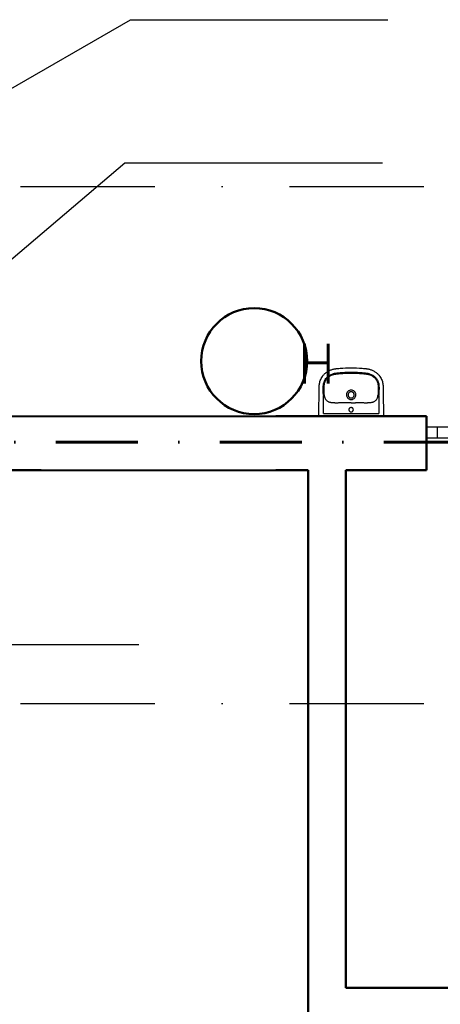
# Model space of a CAD drawing. Header units: millimetres. Extents: x 2886542 to 7567581, y -792623 to 134766.
# Tile 27 of 256: x 3923047 to 3926957, y -355524 to -346377. Entities that reach past the tile are written whole.
import ezdxf

# ---------------------------------------------------------------- set-up
doc = ezdxf.new("R2010")
doc.units = ezdxf.units.MM
doc.linetypes.add('DASHDOT', pattern=[1, 0.5, -0.25, 0, -0.25])
doc.linetypes.add('DASHDOTX2', pattern=[50.8, 25.4, -12.7, 0, -12.7])
for name, color, linetype in [('IN_BP_BOURACI PRACE', 40, 'Continuous'), ('IN_C_OSA', 6, 'DASHDOT'), ('IN_VYPLNE OTVORU', 151, 'Continuous'), ('požárničina', 10, 'Continuous')]:
    doc.layers.add(name, color=color, linetype=linetype)
doc.layers.add('IN_C_TLUSTA', color=5, linetype='Continuous', lineweight=50)
doc.layers.add('IN_NS_TLUSTA', color=1, linetype='Continuous', lineweight=40)
doc.styles.add('ROMANT', font='romant')
doc.styles.get("Standard").update_dxf_attribs({"font": 'arial.ttf'})
doc.dimstyles.new('úhlová', dxfattribs={"dimscale": 0.2, "dimtxt": 2.5, "dimasz": 1.5, "dimexe": 0, "dimexo": 3, "dimgap": 1, "dimtad": 1, "dimdec": 0, "dimzin": 0, "dimdsep": 46, "dimtxsty": 'ROMANT', "dimcen": 5, "dimclrd": 256, "dimclre": 256, "dimclrt": 7, "dimadec": 1, "dimazin": 0, "dimtfac": 1, "dimtdec": 0, "dimtix": 1, "dimtmove": 2, "dimatfit": 3, "dimfxl": 0, "dimtvp": 2, "dimtolj": 1, "dimtzin": 0, "dimarcsym": 0})

msp = doc.modelspace()

# ---------------------------------------------------------------- linework, layer by layer
at = {"color": 250}
for p, q in [((3925872.3, -350037), (3925872.3, -349906.1)), ((3925883.1, -349906.1), (3925883.1, -349906.1)), ((3925964.5, -349937.6), (3925964.5, -349937.6)), ((3926292, -349937.6), (3926292, -349937.6)), ((3926384.2, -349906.1), (3926384.2, -350037)), ((3925872.3, -350037), (3926384.2, -350037)), ((3926415.5, -350060.8), (3925841, -350060.8))]:
    msp.add_line(p, q, dxfattribs=at)
for centre, radius, start, end in [((3926083.2, -349854), 213.6, 182.2856, 183.99223), ((3922956, -350072.3), 2921.3, 3.53367, 3.99223), ((3925978.9, -349858.4), 100.7, 182.34596, 185.77869), ((3925957.7, -349860.6), 79.3, 185.77869, 201.78509), ((3926127.5, -349862.5), 43.2, 180.03382, 192.5663), ((3926129, -349862.5), 43.2, 347.42167, 359.97821), ((3926303, -349861.6), 75, 337.75128, 354.68493), ((3926240.4, -349855.8), 137.9, 354.68493, 357.19041), ((3928567.3, -350024.1), 2186.5, 175.93072, 176.54338), ((3926190.9, -349855), 195.9, 355.93072, 357.79145), ((3925945.5, -349865.4), 66.2, 201.78509, 213.21716), ((3926107.5, -358515.8), 8579.1, 89.8615, 90.12365), ((3926146.9, -342230.6), 7706.2, 269.8615, 270.15334), ((3926305.8, -349862.7), 72, 327.24647, 337.75128)]:
    msp.add_arc(centre, radius, start, end, dxfattribs=at)
for points, degree, knots in [([(3925828.4, -350037), (3925828.5, -350010.8), (3925829, -349957.3), (3925829.8, -349888.5), (3925830.6, -349840.3), (3925831.2, -349812.3), (3925831.5, -349797.1), (3925831.7, -349784.4), (3925831.9, -349777.7), (3925832.2, -349772.1), (3925833.5, -349755.9), (3925839.8, -349727.6), (3925857.1, -349694.7), (3925878.3, -349669.6), (3925900.3, -349651), (3925925.1, -349636.1), (3925947, -349627.5), (3925964.8, -349622.8), (3925976.2, -349620.7), (3925986.1, -349619.5), (3925994.5, -349618.5), (3926007.7, -349617), (3926052.3, -349612.7), (3926094.1, -349610.8), (3926128.2, -349610.8)], 3, [624.329372, 624.329372, 624.329372, 624.329372, 702.954481, 784.872453, 830.951627, 847.339519, 869.099473, 876.286618, 885.594721, 889.203185, 893.06913, 934.29152, 975.506743, 1003.663293, 1032.591568, 1061.523462, 1090.200355, 1103.007356, 1116.545068, 1124.93032, 1133.080278, 1141.824147, 1164.862029, 1267.315864, 1267.315864, 1267.315864, 1267.315864]), ([(3925869.8, -349862.5), (3925869.7, -349860.6), (3925869.7, -349856.4), (3925869.7, -349851.4), (3925869.6, -349844.7), (3925869.6, -349838.2), (3925869.5, -349825.9), (3925869.4, -349815.4), (3925869.4, -349805.2), (3925869.4, -349798.8), (3925869.4, -349792), (3925869.5, -349785.4), (3925869.6, -349779), (3925869.9, -349772.6), (3925870.9, -349763.3), (3925873.3, -349750.6), (3925878.8, -349734.6), (3925887.6, -349718.4), (3925899.3, -349703.3), (3925916.8, -349686.6), (3925936.9, -349674.1), (3925956.2, -349666.6), (3925967.1, -349663.6), (3925974.6, -349662), (3925981, -349661), (3925992.4, -349659.6), (3926015.6, -349657), (3926062.4, -349652.9), (3926102.2, -349651.6), (3926128.2, -349651.6)], 3, [175.048841, 175.048841, 175.048841, 175.048841, 180.891155, 187.66553, 190.097243, 200.971297, 207.107662, 226.924402, 232.691241, 237.690518, 245.872119, 253.117634, 257.691167, 265.085682, 272.24233, 285.758915, 303.884333, 322.571574, 341.132044, 360.794246, 394.866598, 411.87741, 422.527365, 428.832371, 434.893076, 441.844009, 463.483086, 504.881463, 582.882709, 582.882709, 582.882709, 582.882709]), ([(3925878.3, -349862.5), (3925878.3, -349860.7), (3925878.2, -349857.5), (3925878.2, -349852.5), (3925878.2, -349844.5), (3925878.1, -349836.1), (3925878.1, -349825.7), (3925878, -349816.7), (3925878, -349804), (3925878, -349791.7), (3925878, -349780.6), (3925878.3, -349773.2), (3925879.2, -349765), (3925881.4, -349753.2), (3925886.4, -349738.2), (3925894.8, -349722.6), (3925905.8, -349708.5), (3925922.4, -349692.8), (3925939.6, -349682.2), (3925954.4, -349676.2), (3925962.7, -349673.4), (3925969.6, -349671.5), (3925976.7, -349670.1), (3925982.8, -349669.2), (3925990.4, -349668.2), (3925999.9, -349667.1), (3926020.4, -349665), (3926063.3, -349661.3), (3926102.4, -349660), (3926128.2, -349660)], 3, [979.515725, 979.515725, 979.515725, 979.515725, 984.998793, 989.193783, 994.506217, 1008.836262, 1014.564091, 1025.67181, 1035.775102, 1052.873813, 1062.576161, 1068.957794, 1075.078432, 1087.407323, 1104.896786, 1122.232394, 1140.496235, 1158.413781, 1190.38659, 1200.50569, 1206.374096, 1216.605643, 1222.213255, 1228.037047, 1234.961214, 1245.092548, 1256.793198, 1296.845648, 1374.248337, 1374.248337, 1374.248337, 1374.248337]), ([(3926128.2, -349610.8), (3926162.4, -349610.8), (3926204.2, -349612.7), (3926248.8, -349617), (3926262, -349618.5), (3926270.4, -349619.5), (3926280.3, -349620.7), (3926291.7, -349622.8), (3926309.5, -349627.5), (3926331.4, -349636.1), (3926356.2, -349651), (3926378.1, -349669.6), (3926399.4, -349694.7), (3926416.7, -349727.6), (3926423, -349755.9), (3926424.3, -349772.1), (3926424.6, -349777.7), (3926424.8, -349784.4), (3926425, -349797.1), (3926425.3, -349812.3), (3926425.9, -349840.3), (3926426.6, -349888.5), (3926427.5, -349957.3), (3926427.8, -350010.8), (3926428.1, -350037)], 3, [-642.986491, -642.986491, -642.986491, -642.986491, -540.532657, -517.494775, -508.750906, -500.600948, -492.215696, -478.677984, -465.870983, -437.194089, -408.262196, -379.333921, -351.177371, -309.962147, -268.739757, -264.873812, -261.265349, -251.957246, -244.770101, -223.010147, -206.622255, -160.54308, -78.625109, 0, 0, 0, 0]), ([(3926128.2, -349651.6), (3926154.2, -349651.6), (3926194, -349652.9), (3926240.9, -349657), (3926264.1, -349659.6), (3926275.5, -349661), (3926281.9, -349662), (3926289.4, -349663.6), (3926300.3, -349666.6), (3926319.5, -349674.1), (3926339.7, -349686.6), (3926357.2, -349703.3), (3926368.9, -349718.4), (3926377.7, -349734.6), (3926383.1, -349750.6), (3926385.6, -349763.3), (3926386.6, -349772.6), (3926386.9, -349779), (3926387, -349785.4), (3926387.1, -349792), (3926387.1, -349798.8), (3926387.1, -349805.2), (3926387.1, -349815.4), (3926387, -349825.9), (3926386.9, -349838.2), (3926386.8, -349844.7), (3926386.8, -349851.4), (3926386.8, -349856.4), (3926386.8, -349860.6), (3926386.7, -349862.5)], 3, [582.882709, 582.882709, 582.882709, 582.882709, 660.883955, 702.282331, 723.921408, 730.872341, 736.933047, 743.238052, 753.888008, 770.898819, 804.971172, 824.633373, 843.193843, 861.881084, 880.006503, 893.523087, 900.679736, 908.07425, 912.647783, 919.893298, 928.074899, 933.074176, 938.841015, 958.657755, 964.79412, 975.668174, 978.099887, 984.874262, 990.716576, 990.716576, 990.716576, 990.716576]), ([(3926128.2, -349660), (3926154, -349660), (3926193.2, -349661.3), (3926236.1, -349665), (3926256.6, -349667.1), (3926266.1, -349668.2), (3926273.7, -349669.2), (3926279.8, -349670.1), (3926286.8, -349671.5), (3926293.8, -349673.4), (3926302.1, -349676.2), (3926316.9, -349682.2), (3926334.1, -349692.8), (3926350.7, -349708.5), (3926361.6, -349722.6), (3926370.1, -349738.2), (3926375.1, -349753.2), (3926377.3, -349765), (3926378.1, -349773.2), (3926378.5, -349780.6), (3926378.5, -349791.7), (3926378.5, -349804), (3926378.5, -349816.7), (3926378.4, -349825.7), (3926378.4, -349836.1), (3926378.3, -349844.5), (3926378.3, -349852.5), (3926378.3, -349857.5), (3926378.2, -349860.7), (3926378.1, -349862.5)], 3, [0, 0, 0, 0, 77.402688, 117.455139, 129.155789, 139.287123, 146.21129, 152.035082, 157.642694, 167.874241, 173.742647, 183.861746, 215.834556, 233.752102, 252.015943, 269.351551, 286.841014, 299.169905, 305.290543, 311.672176, 321.374524, 338.473235, 348.576526, 359.684246, 365.412075, 379.74212, 385.054554, 389.249544, 394.732611, 394.732611, 394.732611, 394.732611]), ([(3926128.2, -349819.1), (3926122.5, -349819.1), (3926113.8, -349820.8), (3926103.6, -349826.2), (3926094.6, -349833.5), (3926088.2, -349843.1), (3926084.8, -349854.1), (3926084.3, -349859.7), (3926084.3, -349862.5)], 3, [-68.665418, -68.665418, -68.665418, -68.665418, -51.296816, -42.590342, -34.181869, -16.861064, -8.510528, 0, 0, 0, 0]), ([(3926085.3, -349871.9), (3926086.4, -349876.7), (3926090.2, -349885.9), (3926100.1, -349897), (3926111.1, -349903.1), (3926120.8, -349905.6), (3926125.8, -349906), (3926128.2, -349906)], 3, [9.459226, 9.459226, 9.459226, 9.459226, 24.117237, 38.862114, 53.669389, 61.303478, 68.668558, 68.668558, 68.668558, 68.668558]), ([(3926128.2, -349834.2), (3926126.3, -349834.2), (3926122.5, -349834.6), (3926117.2, -349836.3), (3926112.2, -349838.9), (3926107.9, -349842.3), (3926104.4, -349846.6), (3926100.8, -349853.2), (3926099.6, -349858.8), (3926099.6, -349862.6)], 3, [0, 0, 0, 0, 5.771404, 11.358994, 16.760694, 22.424371, 27.849839, 33.48032, 44.736035, 44.736035, 44.736035, 44.736035]), ([(3926099.6, -349862.6), (3926099.6, -349864.5), (3926100, -349868.2), (3926101.7, -349873.6), (3926104.4, -349878.5), (3926107.9, -349882.7), (3926112.2, -349886.2), (3926118.8, -349889.7), (3926124.5, -349890.8), (3926128.2, -349890.8)], 3, [44.736035, 44.736035, 44.736035, 44.736035, 50.403646, 55.91951, 61.571197, 67.020032, 72.442686, 78.078755, 89.405769, 89.405769, 89.405769, 89.405769]), ([(3926172.2, -349862.5), (3926172.2, -349859.7), (3926171.6, -349854.1), (3926168.3, -349843.1), (3926161.9, -349833.5), (3926152.9, -349826.2), (3926142.7, -349820.8), (3926134, -349819.1), (3926128.2, -349819.1)], 3, [137.337116, 137.337116, 137.337116, 137.337116, 145.847644, 154.19818, 171.518985, 179.927458, 188.633932, 206.002534, 206.002534, 206.002534, 206.002534]), ([(3926156.9, -349862.6), (3926156.9, -349858.8), (3926155.7, -349853.2), (3926152.1, -349846.6), (3926148.5, -349842.3), (3926144.3, -349838.9), (3926139.3, -349836.3), (3926134, -349834.6), (3926130.2, -349834.2), (3926128.2, -349834.2)], 3, [134.075503, 134.075503, 134.075503, 134.075503, 145.331218, 150.961699, 156.387167, 162.050844, 167.452544, 173.040134, 178.811538, 178.811538, 178.811538, 178.811538]), ([(3926128.2, -349890.8), (3926132, -349890.8), (3926137.7, -349889.7), (3926144.3, -349886.2), (3926148.6, -349882.7), (3926152.1, -349878.5), (3926154.8, -349873.6), (3926156.5, -349868.2), (3926156.9, -349864.5), (3926156.9, -349862.6)], 3, [89.405769, 89.405769, 89.405769, 89.405769, 100.732783, 106.368852, 111.791506, 117.240341, 122.892028, 128.407892, 134.075503, 134.075503, 134.075503, 134.075503]), ([(3926128.2, -349906), (3926130.7, -349906), (3926135.7, -349905.6), (3926145.4, -349903.1), (3926156.4, -349897), (3926166.3, -349885.9), (3926170.1, -349876.7), (3926171.2, -349871.9)], 3, [68.668558, 68.668558, 68.668558, 68.668558, 76.033638, 83.667727, 98.475003, 113.219879, 127.877891, 127.877891, 127.877891, 127.877891]), ([(3925964.5, -349937.6), (3925961.8, -349937.5), (3925956.7, -349937.1), (3925948, -349936.4), (3925939, -349935.2), (3925929.6, -349932.8), (3925920.7, -349929.2), (3925911.9, -349924.1), (3925903.5, -349917.6), (3925896.1, -349910.1), (3925892, -349904.6), (3925890.1, -349901.7)], 3, [850.913163, 850.913163, 850.913163, 850.913163, 858.963388, 866.231581, 877.085686, 886.260054, 895.260314, 905.875022, 916.564351, 927.072225, 937.310546, 937.310546, 937.310546, 937.310546]), ([(3926089, -349936.7), (3926076.6, -349936.8), (3926059.9, -349936.8), (3926033.8, -349937.4), (3926015.3, -349938), (3925995.6, -349938.3), (3925982.6, -349938.2), (3925972, -349938), (3925966.9, -349937.7), (3925964.5, -349937.6)], 3, [726.376125, 726.376125, 726.376125, 726.376125, 763.622224, 776.430836, 804.676477, 819.055623, 835.490807, 843.719456, 850.904433, 850.904433, 850.904433, 850.904433]), ([(3926292, -349937.6), (3926289.6, -349937.7), (3926284.5, -349938), (3926273.9, -349938.2), (3926260.8, -349938.3), (3926241.2, -349938), (3926222.7, -349937.4), (3926196.6, -349936.8), (3926179.9, -349936.7), (3926167.5, -349936.7)], 3, [523.343903, 523.343903, 523.343903, 523.343903, 530.528881, 538.757529, 555.192714, 569.57186, 597.8175, 610.626113, 647.872212, 647.872212, 647.872212, 647.872212]), ([(3926366.4, -349901.7), (3926364.5, -349904.6), (3926360.4, -349910.1), (3926353, -349917.6), (3926344.6, -349924.1), (3926335.8, -349929.2), (3926326.9, -349932.8), (3926317.5, -349935.2), (3926308.5, -349936.4), (3926299.8, -349937.1), (3926294.7, -349937.5), (3926292, -349937.6)], 3, [436.937791, 436.937791, 436.937791, 436.937791, 447.176112, 457.683986, 468.373315, 478.988023, 487.988283, 497.162651, 508.016755, 515.284948, 523.335174, 523.335174, 523.335174, 523.335174]), ([(3925828.4, -350060.8), (3925828.2, -350060.8), (3925828.3, -350045.4), (3925828.4, -350037)], 1, [600.373143, 600.373143, 600.51024, 615.933195, 624.329372, 624.329372]), ([(3926128.2, -349980.6), (3926125.6, -349980.6), (3926120.2, -349981.7), (3926113.4, -349986.2), (3926108.8, -349992.9), (3926107.2, -350000.9), (3926108.8, -350008.9), (3926113.3, -350015.7), (3926120.2, -350020.2), (3926125.5, -350021.3), (3926128.2, -350021.3)], 3, [0, 0, 0, 0, 8.041153, 16.003729, 24.145465, 32.059, 40.064065, 48.100306, 56.065262, 64.20975, 64.20975, 64.20975, 64.20975]), ([(3926128.2, -350021.3), (3926131, -350021.3), (3926136.3, -350020.2), (3926143.2, -350015.7), (3926147.7, -350008.9), (3926149.3, -350000.9), (3926147.7, -349992.9), (3926143.1, -349986.2), (3926136.3, -349981.7), (3926130.9, -349980.6), (3926128.2, -349980.6)], 3, [64.20975, 64.20975, 64.20975, 64.20975, 72.354238, 80.319194, 88.355435, 96.3605, 104.274035, 112.415771, 120.378347, 128.4195, 128.4195, 128.4195, 128.4195]), ([(3926428.1, -350037), (3926428.2, -350045.4), (3926428.2, -350060.8), (3926428.1, -350060.8)], 1, [0, 0, 8.396177, 23.819133, 23.95623, 23.95623])]:
    msp.add_open_spline(points, degree=degree, knots=knots, dxfattribs=at)
for points, degree in [([(3925872.3, -349906.1), (3925872.3, -349905.2), (3925872.3, -349903.3), (3925872.2, -349900.6), (3925872, -349897.8), (3925871.9, -349895), (3925871.7, -349893.2), (3925871.7, -349892.2)], 3), ([(3926384.8, -349892.2), (3926384.7, -349893.2), (3926384.6, -349895), (3926384.5, -349897.8), (3926384.3, -349900.6), (3926384.2, -349903.3), (3926384.2, -349905.2), (3926384.2, -349906.1)], 3), ([(3925841, -350060.8), (3925837.6, -350060.8), (3925834.2, -350060.8), (3925827.7, -350060.8), (3925828, -350060.8), (3925828.4, -350060.8)], 5), ([(3926428.1, -350060.8), (3926428.5, -350060.8), (3926428.8, -350060.8), (3926422.3, -350060.8), (3926418.9, -350060.8), (3926415.5, -350060.8)], 5)]:
    msp.add_open_spline(points, degree=degree, dxfattribs=at)
at = {"layer": 'IN_BP_BOURACI PRACE', "color": 250}
msp.add_line((3922798.2, -350060.8), (3925428.2, -350060.8), dxfattribs=at)
at = {"layer": 'IN_C_OSA', "color": 250, "ltscale": 2500}
for p, q in [((3885552.3, -347925.8), (3946125.5, -347925.8)), ((3885552.3, -352730.8), (3946125.5, -352730.8))]:
    msp.add_line(p, q, dxfattribs=at)
at = {"layer": 'IN_C_TLUSTA', "color": 250}
for p, q in [((3925428.2, -350060.8), (3926828.2, -350060.8)), ((3926828.2, -350060.8), (3926828.2, -350560.8)), ((3922798.2, -350560.8), (3923248.2, -350560.8)), ((3925428.2, -350560.8), (3925728.2, -350560.8)), ((3925728.2, -350560.8), (3925728.2, -358260.8)), ((3926078.2, -350560.8), (3926828.2, -350560.8)), ((3926078.2, -350560.8), (3926078.2, -355370.8)), ((3926078.2, -355370.8), (3929038.2, -355370.8))]:
    msp.add_line(p, q, dxfattribs=at)
at = {"layer": 'IN_NS_TLUSTA', "color": 250}
for p, q in [((3922798.2, -350060.8), (3925428.2, -350060.8)), ((3923248.2, -350560.8), (3925428.2, -350560.8))]:
    msp.add_line(p, q, dxfattribs=at)
at = {"layer": 'IN_VYPLNE OTVORU', "color": 250}
for p, q in [((3926828.2, -350160.8), (3928278.2, -350160.8)), ((3926828.2, -350160.8), (3926828.2, -350260.8)), ((3926928.2, -350160.8), (3926928.2, -350260.8)), ((3926828.2, -350260.8), (3928278.2, -350260.8))]:
    msp.add_line(p, q, dxfattribs=at)
at = {"layer": 'požárničina', "linetype": 'DASHDOTX2', "lineweight": 60, "ltscale": 30}
msp.add_line((3937862.1, -350303.2), (3912910.4, -350303.2), dxfattribs=at)
at = {"layer": 'požárničina', "lineweight": 50, "ltscale": 50, "extrusion": (0, 0, -1)}
msp.add_circle((-3925226.6, -349549.1), 492, dxfattribs=at)

# ---------------------------------------------------------------- texts
at = {"layer": 'požárničina', "lineweight": 50, "insert": (3924047, -349389.8), "char_height": 367.408, "width": 2378.965, "attachment_point": 1}
msp.add_mtext('{\\Ftxt,bigfont|c238;\\W4.8403; \\W1;H}', dxfattribs=at)

# ---------------------------------------------------------------- leaders
at = {"layer": 'požárničina'}
for points in [[(3921625.7, -347790.8), (3924075.9, -346377.2), (3926469.1, -346377.2)], [(3921248.6, -350060.8), (3924025.9, -347707.2), (3926419.1, -347707.2)], [(3919323.2, -350560.8), (3922140.7, -352183), (3924154.7, -352183)], [(3919323.2, -350560.8), (3922140.7, -352183), (3924154.7, -352183)], [(3919323.2, -350560.8), (3922140.7, -352183), (3924154.7, -352183)], [(3922248.2, -350560.8), (3922140.7, -352183), (3924154.7, -352183)]]:
    msp.add_leader(points, dimstyle='úhlová', override={"dimasz": 1500, "dimgap": 1, "dimtad": 0}, dxfattribs=at)

doc.saveas('drawing.dxf')
